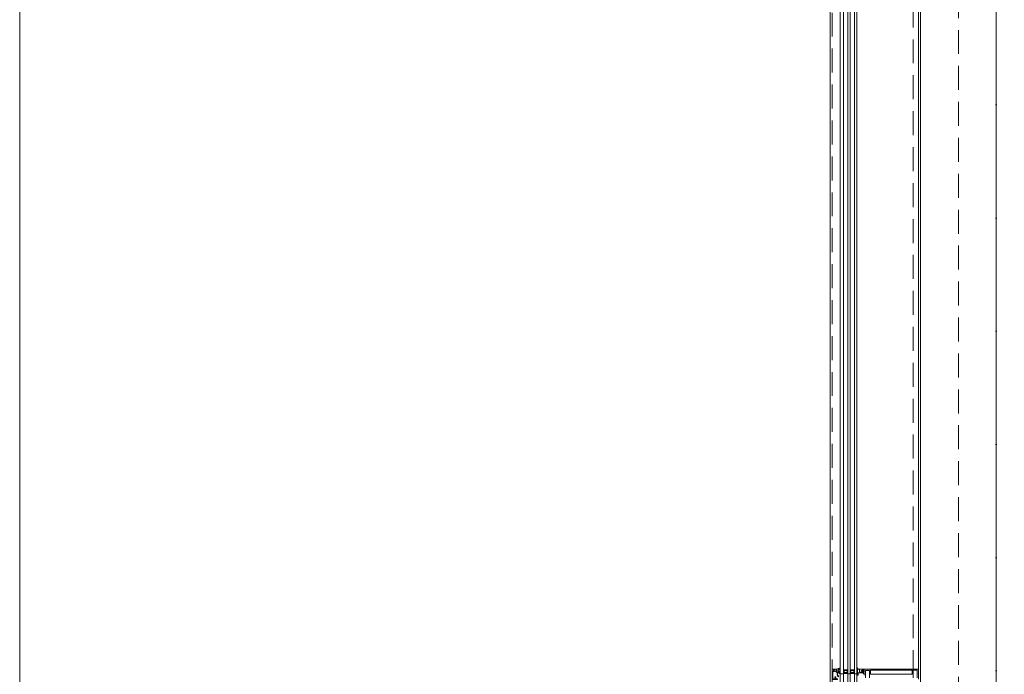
# Model space of a CAD drawing. Header units: millimetres. Extents: x 213386 to 506888, y 183055 to 450952.
# Tile 73 of 256: x 370888 to 373498, y 293751 to 295486. Entities that reach past the tile are written whole.
import ezdxf

# ---------------------------------------------------------------- set-up
doc = ezdxf.new("R2010")
doc.units = ezdxf.units.MM
doc.linetypes.add('CK_Čerchovaná 50', pattern=[6, 3, -1.5, 0, -1.5])
doc.linetypes.add('ČÁRKOVANÁ', pattern=[19.05, 12.7, -6.35])
for name, color, linetype, lineweight in [('FASÁDA DETAILNÍ', 255, 'Continuous', 0), ('KOTY', 255, 'Continuous', 0), ('NOVA', 255, 'Continuous', 0), ('TENKA', 255, 'Continuous', 0), ('vzt-tenká', 2, 'Continuous', 20)]:
    doc.layers.add(name, color=color, linetype=linetype, lineweight=lineweight)
doc.layers.get('KOTY').off()

# ---------------------------------------------------------------- blocks, each defined once
blk = doc.blocks.new('NOVÁ PODLAHA')
at = {"layer": 'NOVA'}
blk.add_lwpolyline([(25700, 16457.5), (25700, 0), (0, 0), (0, 15942.5)], dxfattribs=at)
blk = doc.blocks.new('284336')
for points in [[(-0.7, -9.6), (-10, -9.6, 0.414511), (-10.5, -10.1), (-10.5, -15.5, -1), (-11.7, -15.5), (-11.7, -9.6), (-12.7, -8.9, -0.668884), (-12.6, -8.2), (-12, -8, 0.766384), (-12, -7.2), (-12.6, -7, -0.76831), (-12.6, -6.2), (-12, -6, 0.766384), (-12, -5.2), (-12.6, -5, -0.76831), (-12.6, -4.2), (-12, -4, 0.766384), (-12, -3.2), (-12.6, -3, -0.877523), (-12.5, -2.2), (-12.1, -2.2, 0.698129), (-11.8, -1.5, -0.220231), (-12.9, 0.8), (-12.9, 3.5, -0.157143), (-12.8, 3.7), (-12.7, 3.4, -0.067482), (-12.5, 2.5, 0.393136), (-8.7, -1), (-6.1, -1, -0.414214), (-5.6, -1.5), (-5.6, -2.2, -0.267949), (-5.9, -2.6), (-6.4, -2.9, 0.267949), (-6.6, -3.4), (-6.6, -5.8, 0.267949), (-6.4, -6.3), (-5.9, -6.6, -0.267949), (-5.6, -7), (-5.6, -8.1, 0.414215), (-5.1, -8.6), (-0.4, -8.6), (-0.4, -9.3, -0.414212), (-0.7, -9.6)], [(-0.4, 0), (-0.4, -2, 0.990243), (-0.4, -3), (0.9, -3, 0.414214), (1.2, -2.7), (1.2, -2.6, -0.668123), (1.7, -2.4), (2.7, -3.4, -0.199004), (2.9, -3.8), (2.9, -5.4, -0.199038), (2.7, -5.8), (1.7, -6.8, -0.668191), (1.2, -6.6), (1.2, -6.5, 0.414214), (0.9, -6.2), (-0.4, -6.2, 0.990269), (-0.4, -7.2), (-0.4, -8.6), (-5.1, -8.6, -0.414215), (-5.6, -8.1), (-5.6, -7, 0.267949), (-5.8, -6.6), (-6.3, -6.3, -0.267949), (-6.6, -5.8), (-6.6, -3.4, -0.267949), (-6.3, -3), (-5.8, -2.7, 0.267949), (-5.6, -2.2), (-5.6, -1.5, 0.414214), (-6.1, -1), (-8.7, -1, -0.393156), (-12.5, 2.5, 0.067572), (-12.7, 3.4), (-12.8, 3.7, -0.637545), (-12.1, 3.5), (-11.9, 2.5, 0.344315), (-10.1, 0.9), (0, 0.4, -0.406913), (0.4, 0), (-0.4, 0)], [(1.7, -4.3, 0.414235), (1.2, -3.8), (-0.7, -3.8, 0.414214), (-1.2, -4.3), (-1.2, -4.9, 0.414214), (-0.7, -5.4), (1.2, -5.4, 0.414235), (1.7, -4.9), (1.7, -4.3)]]:
    blk.add_lwpolyline(points, format="xyb", close=True)
blk = doc.blocks.new('433270')
blk.add_lwpolyline([(1, 0, 0.414364), (0, -1), (0, -1.4, 0.255924), (0.2, -1.8, -0.547723), (0.2, -3.2, 0.255924), (0, -3.6), (0, -14.6, 0.414214), (0.3, -14.9), (1.2, -14.9, 0.414214), (1.7, -14.4), (1.7, -10.3, -0.414214), (2, -10), (6, -10, 0.414248), (7, -9), (7, -7.7, 0.414179), (6.5, -7.2), (5.7, -7.2, 0.414232), (5.4, -7.5), (5.4, -8.2, -0.414198), (5.1, -8.5), (2.8, -8.5, -0.414204), (1.8, -7.5), (1.8, -4.5, -0.147432), (2, -3.9, 0.147461), (2.4, -2.5), (2.4, -2.3, -0.414214), (2.9, -1.8), (21.9, -1.8, -0.668178), (22.2, -2.7), (22.2, -2.7, 1), (21.6, -3.3), (21.5, -3.4, 0.198912), (21.4, -3.7), (21.4, -4, 0.414214), (22.1, -4.7), (22.4, -4.7, 0.576988), (22.6, -4.3, -0.311246), (24.6, -4.3, 0.576988), (24.8, -4.7), (25.3, -4.7, -0.260065), (25.3, -6.6), (24.8, -6.6, 0.576988), (24.6, -7.1, -0.311246), (22.6, -7.1, 0.576988), (22.4, -6.6), (22.1, -6.6, 0.414214), (21.4, -7.3), (21.4, -7.6, 0.267949), (21.6, -8), (21.9, -8.2, -0.637047), (21.7, -10), (19.8, -10.7, 0.315299), (19.5, -11.2), (19.5, -11.5, 0.520567), (20.2, -12), (22.8, -11, -0.520567), (23.5, -11.5), (23.5, -12.5, 0.414062), (24, -13), (25, -13, 0.414186), (25.5, -12.5), (25.5, -11.5, -0.414182), (26, -11), (27, -11, 0.414214), (27.5, -10.5), (27.5, -0.5, 0.414214), (27, 0), (1, 0)], format="xyb", close=True)
blk = doc.blocks.new('284325')
for points in [[(0.8, -5.2, -0.560316), (0.9, -4.7), (1.9, -4.4, 0.3153), (2.1, -4.1), (2.1, -1.9, 0.451558), (1.8, -1.6), (0.9, -1.7, -0.399586), (0.6, -1.5), (0.3, -0.1, -0.415977), (0.5, 0.3, 0.024107), (6.1, 1.2, 0.076636), (9, 2.3, -0.577615), (10.8, 1.3), (10, 1.4, 0.283171), (9.1, 0.9, -0.168429), (7.1, -0.7), (5.9, -1.2, 0.315302), (5.2, -2.1), (5.2, -4.2, 0.269719), (6.8, -6.8, -0.194797), (10.2, -11.5, -0.342663), (9.2, -11.2, 0.119207), (5.4, -7.6, 0.578571), (3.6, -8.6), (3.6, -11.8, 0.176415), (6.2, -18.7, -1), (5.2, -19.5, -0.176415), (2.4, -11.8), (2.4, -8.9, 0.208286), (0.8, -5.2)], [(9, -6.7), (10.3, -8.8, -0.134555), (10.8, -10.6, -0.339795), (10.2, -11.5, 0.194788), (6.8, -6.8, -0.269736), (5.2, -4.2), (5.2, -2.1, -0.315302), (5.9, -1.2), (7.1, -0.7, 0.168429), (9.1, 0.9, -0.283167), (10, 1.4), (10.8, 1.3), (10.8, -0.7, -0.070852), (10.7, -1.3), (9.9, -3.9, -0.241839), (9.1, -4.8), (7.9, -5.2, 0.836024), (8.1, -6.2), (8.1, -6.2, -0.255349), (9, -6.7)]]:
    blk.add_lwpolyline(points, format="xyb", close=True)

msp = doc.modelspace()

# ---------------------------------------------------------------- linework, layer by layer
at = {"layer": 'FASÁDA DETAILNÍ'}
for p, q in [((373063.6, 288952.7), (373063.6, 307967.2)), ((373063.6, 293752.7), (373063.6, 307967.2)), ((373063.6, 284292.2), (373063.6, 307967.2)), ((373071.6, 307967.2), (373071.6, 288952.7)), ((373071.6, 307967.2), (373071.6, 293752.7)), ((373071.6, 307967.2), (373071.6, 292519)), ((373071.6, 307967.2), (373071.6, 287719)), ((373083.6, 288952.7), (373083.6, 307967.2)), ((373083.6, 293752.7), (373083.6, 307967.2)), ((373083.6, 292519), (373083.6, 307967.2)), ((373083.6, 287719), (373083.6, 307967.2)), ((373089.6, 307967.2), (373089.6, 288952.7)), ((373089.6, 307967.2), (373089.6, 293752.7)), ((373089.6, 307967.2), (373089.6, 292519)), ((373089.6, 307967.2), (373089.6, 287719)), ((373101.6, 288952.7), (373101.6, 307967.2)), ((373101.6, 293752.7), (373101.6, 307967.2)), ((373101.6, 292519), (373101.6, 307967.2)), ((373101.6, 287719), (373101.6, 307967.2)), ((373107.6, 307967.2), (373107.6, 288952.7)), ((373107.6, 307967.2), (373107.6, 293752.7)), ((373270.6, 295875.7), (373270.6, 293763.7)), ((373063.6, 293758.2), (373063.6, 293711.7)), ((373071.6, 293752.7), (373063.6, 293752.7)), ((373089.6, 293752.7), (373083.6, 293752.7)), ((373107.6, 293752.7), (373101.6, 293752.7))]:
    msp.add_line(p, q, dxfattribs=at)
for points in [[(399616.6, 284292.2), (373036.6, 284292.2), (373036.6, 307972.2), (399616.6, 307972.2)], [(399376.6, 284532.2), (373276.6, 284532.2), (373276.6, 307732.2), (399376.6, 307732.2)], [(399176.6, 284732.2), (373476.6, 284732.2), (373476.6, 307532.2), (399176.6, 307532.2)], [(373082.6, 293762.7), (373082.6, 293756.7), (373080.6, 293754.7), (373074.6, 293754.7), (373072.6, 293756.7), (373072.6, 293762.7), (373077.1, 293762.7), (373077.1, 293762.2), (373078.1, 293762.2), (373078.1, 293762.7)], [(373073.6, 293761.7), (373081.6, 293761.7), (373081.6, 293757.1), (373080.2, 293755.7), (373075.2, 293755.7), (373073.6, 293757.1)], [(373100.6, 293762.7), (373100.6, 293756.7), (373098.6, 293754.7), (373092.6, 293754.7), (373090.6, 293756.7), (373090.6, 293762.7), (373095.1, 293762.7), (373095.1, 293762.2), (373096.1, 293762.2), (373096.1, 293762.7)], [(373091.6, 293761.7), (373099.6, 293761.7), (373099.6, 293757.1), (373098.2, 293755.7), (373093.2, 293755.7), (373091.6, 293757.1)]]:
    msp.add_lwpolyline(points, close=True, dxfattribs=at)
at = {"layer": 'FASÁDA DETAILNÍ', "linetype": 'ČÁRKOVANÁ', "ltscale": 5}
msp.add_lwpolyline([(399611.6, 284297.2), (373041.6, 284297.2), (373041.6, 307967.2), (399611.6, 307967.2)], close=True, dxfattribs=at)
at = {"layer": 'FASÁDA DETAILNÍ', "color": 7, "linetype": 'ČÁRKOVANÁ', "ltscale": 5}
for points in [[(399396.6, 284512.2), (373256.6, 284512.2), (373256.6, 307752.2), (399396.6, 307752.2)], [(399276.6, 284632.2), (373376.6, 284632.2), (373376.6, 307632.2), (399276.6, 307632.2)]]:
    msp.add_lwpolyline(points, close=True, dxfattribs=at)
at = {"layer": 'FASÁDA DETAILNÍ'}
for points in [[(373270.6, 293738.2), (373270.6, 293763.7, 0.414214), (373269.6, 293764.7), (373269.6, 293764.7), (373121.1, 293764.7, 0.414214), (373120.6, 293764.2), (373120.6, 293762.9, 0.41422), (373121.1, 293762.4), (373121.6, 293762.4), (373121.6, 293763.4), (373126.1, 293763.4, -0.414214), (373127.1, 293762.4), (373127.1, 293757.7, -0.414214), (373126.1, 293756.7), (373121.6, 293756.7), (373121.6, 293758.4), (373121.1, 293758.4, 0.414201), (373120.6, 293757.9), (373120.6, 293755.9, 0.414214), (373121.1, 293755.4), (373123.3, 293755.4, -0.414214), (373123.8, 293754.9), (373123.8, 293753.1), (373125, 293753.1), (373125, 293754.3), (373126.8, 293754.3, -0.414214), (373127.1, 293754), (373127.1, 293748.7, -0.414167)], [(373130.1, 293741.8), (373130.1, 293760.2, -0.414214), (373131.6, 293761.7), (373135.1, 293761.7, -0.399985), (373136.1, 293761.7), (373139.8, 293761.7, -0.414214), (373141.3, 293760.2), (373141.3, 293741.8, 0.13165)], [(373256.4, 293741.8), (373256.4, 293760.7, -0.414232), (373257.9, 293762.2), (373261.6, 293762.2, -0.399985), (373262.6, 293762.2), (373266.1, 293762.2, -0.414232), (373267.6, 293760.7), (373267.6, 293741.8, 0.116937)]]:
    msp.add_lwpolyline(points, format="xyb", dxfattribs=at)
msp.add_lwpolyline([(373143.8, 293762.6), (373253.9, 293762.6, -0.414214), (373254.4, 293762.1), (373254.4, 293752.4, -0.414214), (373253.9, 293751.9), (373143.8, 293751.9, -0.414214), (373143.3, 293752.4), (373143.3, 293762.1, -0.414214), (373143.8, 293762.6)], format="xyb", close=True, dxfattribs=at)
for centre, radius, start, end in [((373072.1, 293760.5), 0.596, 213.0366, 326.9634), ((373072.1, 293760.2), 0.596, 213.0366, 326.9634), ((373072.1, 293759.9), 0.596, 213.0366, 326.9634), ((373072.1, 293759.6), 0.596, 213.0366, 326.9634), ((373072.1, 293759.3), 0.596, 213.0366, 326.9634), ((373072.1, 293759.1), 0.596, 213.0366, 326.9634), ((373072.1, 293758.8), 0.596, 213.0366, 326.9634), ((373072.1, 293758.5), 0.596, 213.0366, 326.9634), ((373072.1, 293758.2), 0.596, 213.0366, 326.9634), ((373072.1, 293757.9), 0.596, 213.0366, 326.9634), ((373072.1, 293757.6), 0.596, 213.0366, 326.9634), ((373072.1, 293757.3), 0.596, 213.0366, 326.9634), ((373072.1, 293757), 0.596, 213.0366, 326.9634), ((373072.3, 293757), 0.879, 223.5036, 316.0051), ((373072.4, 293757.1), 1.26, 231.5004, 308.0344), ((373072.6, 293757.2), 1.71, 237.3143, 302.7051), ((373072.7, 293757.5), 2.25, 241.5972, 298.4727), ((373072.9, 293757.8), 2.9, 244.7048, 294.6933), ((373073, 293758.2), 3.55, 247.591, 292.7062), ((373077.6, 293730.8), 22.7, 74.6728, 105.3272), ((373082.3, 293758.2), 3.55, 247.2938, 292.409), ((373082.4, 293757.8), 2.9, 245.3067, 295.2952), ((373082.6, 293757.5), 2.25, 241.5273, 298.4028), ((373082.7, 293757.2), 1.71, 237.2949, 302.6857), ((373082.9, 293757.1), 1.26, 231.9656, 308.4996), ((373083, 293757), 0.879, 223.9949, 316.4964), ((373083.1, 293760.5), 0.596, 213.0366, 326.9634), ((373083.1, 293760.2), 0.596, 213.0366, 326.9634), ((373083.1, 293759.9), 0.596, 213.0366, 326.9634), ((373083.1, 293759.6), 0.596, 213.0366, 326.9634), ((373083.1, 293759.3), 0.596, 213.0366, 326.9634), ((373083.1, 293759.1), 0.596, 213.0366, 326.9634), ((373083.1, 293758.8), 0.596, 213.0366, 326.9634), ((373083.1, 293758.5), 0.596, 213.0366, 326.9634), ((373083.1, 293758.2), 0.596, 213.0366, 326.9634), ((373083.1, 293757.9), 0.596, 213.0366, 326.9634), ((373083.1, 293757.6), 0.596, 213.0366, 326.9634), ((373083.1, 293757.3), 0.596, 213.0366, 326.9634), ((373083.1, 293757), 0.596, 213.0366, 326.9634), ((373090.1, 293760.5), 0.596, 213.0366, 326.9634), ((373090.1, 293760.2), 0.596, 213.0366, 326.9634), ((373090.1, 293759.9), 0.596, 213.0366, 326.9634), ((373090.1, 293759.6), 0.596, 213.0366, 326.9634), ((373090.1, 293759.3), 0.596, 213.0366, 326.9634), ((373090.1, 293759.1), 0.596, 213.0366, 326.9634), ((373090.1, 293758.8), 0.596, 213.0366, 326.9634), ((373090.1, 293758.5), 0.596, 213.0366, 326.9634), ((373090.1, 293758.2), 0.596, 213.0366, 326.9634), ((373090.1, 293757.9), 0.596, 213.0366, 326.9634), ((373090.1, 293757.6), 0.596, 213.0366, 326.9634), ((373090.1, 293757.3), 0.596, 213.0366, 326.9634), ((373090.1, 293757), 0.596, 213.0366, 326.9634), ((373090.3, 293757), 0.879, 223.5036, 316.0051), ((373090.4, 293757.1), 1.26, 231.5004, 308.0344), ((373090.6, 293757.2), 1.71, 237.3143, 302.7051), ((373090.7, 293757.5), 2.25, 241.5972, 298.4727), ((373090.9, 293757.8), 2.9, 244.7048, 294.6933), ((373091, 293758.2), 3.55, 247.591, 292.7062), ((373095.6, 293730.8), 22.7, 74.6728, 105.3272), ((373100.3, 293758.2), 3.55, 247.2938, 292.409), ((373100.4, 293757.8), 2.9, 245.3067, 295.2952), ((373100.6, 293757.5), 2.25, 241.5273, 298.4028), ((373100.7, 293757.2), 1.71, 237.2949, 302.6857), ((373100.9, 293757.1), 1.26, 231.9656, 308.4996), ((373101, 293757), 0.879, 223.9949, 316.4964), ((373101.1, 293760.5), 0.596, 213.0366, 326.9634), ((373101.1, 293760.2), 0.596, 213.0366, 326.9634), ((373101.1, 293759.9), 0.596, 213.0366, 326.9634), ((373101.1, 293759.6), 0.596, 213.0366, 326.9634), ((373101.1, 293759.3), 0.596, 213.0366, 326.9634), ((373101.1, 293759.1), 0.596, 213.0366, 326.9634), ((373101.1, 293758.8), 0.596, 213.0366, 326.9634), ((373101.1, 293758.5), 0.596, 213.0366, 326.9634), ((373101.1, 293758.2), 0.596, 213.0366, 326.9634), ((373101.1, 293757.9), 0.596, 213.0366, 326.9634), ((373101.1, 293757.6), 0.596, 213.0366, 326.9634), ((373101.1, 293757.3), 0.596, 213.0366, 326.9634), ((373101.1, 293757), 0.596, 213.0366, 326.9634)]:
    msp.add_arc(centre, radius, start, end, dxfattribs=at)
at = {"layer": 'TENKA', "linetype": 'CK_Čerchovaná 50', "ltscale": 50}
msp.add_line((373476.6, 284532.2), (373476.6, 307732.2), dxfattribs=at)
at = {"layer": 'TENKA', "ltscale": 20}
msp.add_lwpolyline([(373476.6, 291589.7), (373476.6, 295894.7)], dxfattribs=at)
at = {"layer": 'vzt-tenká'}
msp.add_line((370888, 312152.1), (370888, 282452.1), dxfattribs=at)

# ---------------------------------------------------------------- block references
at = {"layer": 'FASÁDA DETAILNÍ'}
for name, p in [('284325', (373052.5, 293764.7)), ('284336', (373121, 293764.7))]:
    msp.add_blockref(name, p, dxfattribs=at)
at = {"layer": 'FASÁDA DETAILNÍ', "rotation": 90}
msp.add_blockref('433270', (373041.6, 293737.2), dxfattribs=at)
at = {"layer": 'KOTY'}
msp.add_blockref('NOVÁ PODLAHA', (373476.6, 284732.2), dxfattribs=at)

doc.saveas('drawing.dxf')
